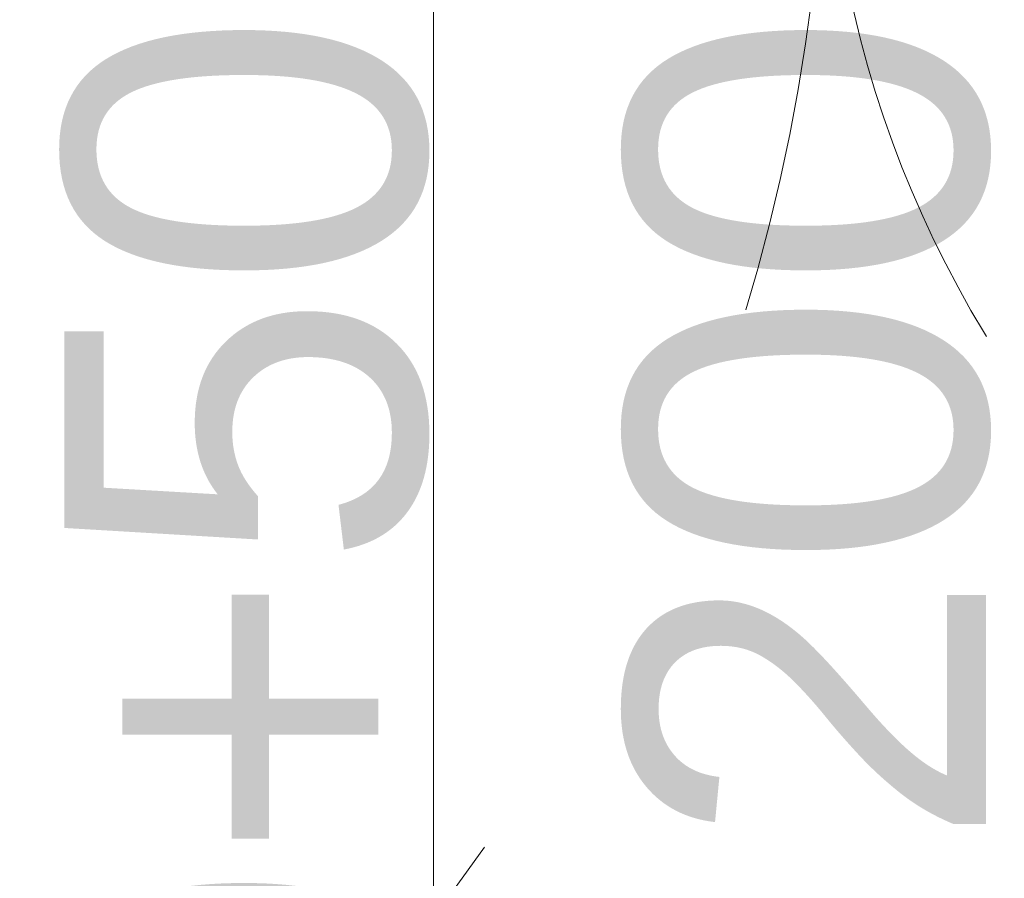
# Model space of a CAD drawing. Header units: centimetres. Extents: x -1737 to 22393, y -8842 to 3838.
# Tile 59 of 167: x 393 to 442, y 1058 to 1101. Entities that reach past the tile are written whole.
import ezdxf

# ---------------------------------------------------------------- set-up
doc = ezdxf.new("R2010")
doc.units = ezdxf.units.CM
doc.linetypes.add('Dash', pattern=[60, 30, -30])
for name, color, linetype, lineweight in [('A-DOOR', 31, 'Continuous', 13), ('A-DOOR-HDLN', 31, 'Continuous', 13), ('A-DOOR-IDEN', 31, 'Continuous', 13)]:
    doc.layers.add(name, color=color, linetype=linetype, lineweight=lineweight)
doc.styles.add('Arial_9', font='arial.ttf', dxfattribs={"height": 17.99999999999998})

# ---------------------------------------------------------------- blocks, each defined once
blk = doc.blocks.new('Schueco_FWS_ADS-75-SimplySmart_inw_Family-02 - FWS SI insert unit 90-2429721-3_piętro I __3_90 m_ - stan projektowany')
at = {"layer": 'A-DOOR-HDLN', "linetype": 'Dash', "lineweight": 9}
for centre, radius, start, end in [((-74.30000000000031, -7.60002822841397), 93.95000000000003, 269.9999999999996, 2.811610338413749e-12), ((74.29999999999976, -7.600028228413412), 54.65000000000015, 180.0000000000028, 269.9999999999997)]:
    blk.add_arc(centre, radius, start, end, dxfattribs=at)
blk = doc.blocks.new('etykieta drzwi wymiar i kategoria - Aluprof Curtain Door - etykieta drzwi 1S dół-1350914-3_piętro I __3_90 m_ - stan projektowany')
at = {"layer": 'A-DOOR-IDEN'}
for q in [(1.121927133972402e-15, 0.5984423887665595), (1.121927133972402e-15, -0.5984423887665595)]:
    blk.add_line((2.089802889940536e-15, 0), q, dxfattribs=at)

msp = doc.modelspace()

# ---------------------------------------------------------------- block references
at = {"layer": 'A-DOOR'}
msp.add_blockref('Schueco_FWS_ADS-75-SimplySmart_inw_Family-02 - FWS SI insert unit 90-2429721-3_piętro I __3_90 m_ - stan projektowany', (413.8767519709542, 1120.825554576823), dxfattribs=at)
at = {"layer": 'A-DOOR-IDEN', "xscale": 99.99999999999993, "yscale": 99.99999999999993, "zscale": 99.99999999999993}
msp.add_blockref('etykieta drzwi wymiar i kategoria - Aluprof Curtain Door - etykieta drzwi 1S dół-1350914-3_piętro I __3_90 m_ - stan projektowany', (413.876751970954, 1085.363925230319), dxfattribs=at)

# ---------------------------------------------------------------- texts
at = {"layer": 'A-DOOR-IDEN', "insert": (418.598417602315, 1101.021912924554), "char_height": 17.99999999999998, "width": 70.09999999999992, "attachment_point": 6, "rotation": 90, "line_spacing_factor": 0.9364389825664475, "style": 'Arial_9'}
msp.add_mtext('\\pxqr,t7.05556,14.11111,21.16667,28.22222,35.27778,42.33333,49.38889,56.44444,63.5,70.55556,77.61111,84.66667,91.72222,98.77778,105.83333,112.88889,119.94444,127,134.05556,141.11111,148.16667,155.22222,162.27778,169.33333,176.38889,183.44444,190.5,197.55556,204.61111,211.66667,218.72222,225.77778;{90+50\\P200}', dxfattribs=at)

doc.saveas('drawing.dxf')
